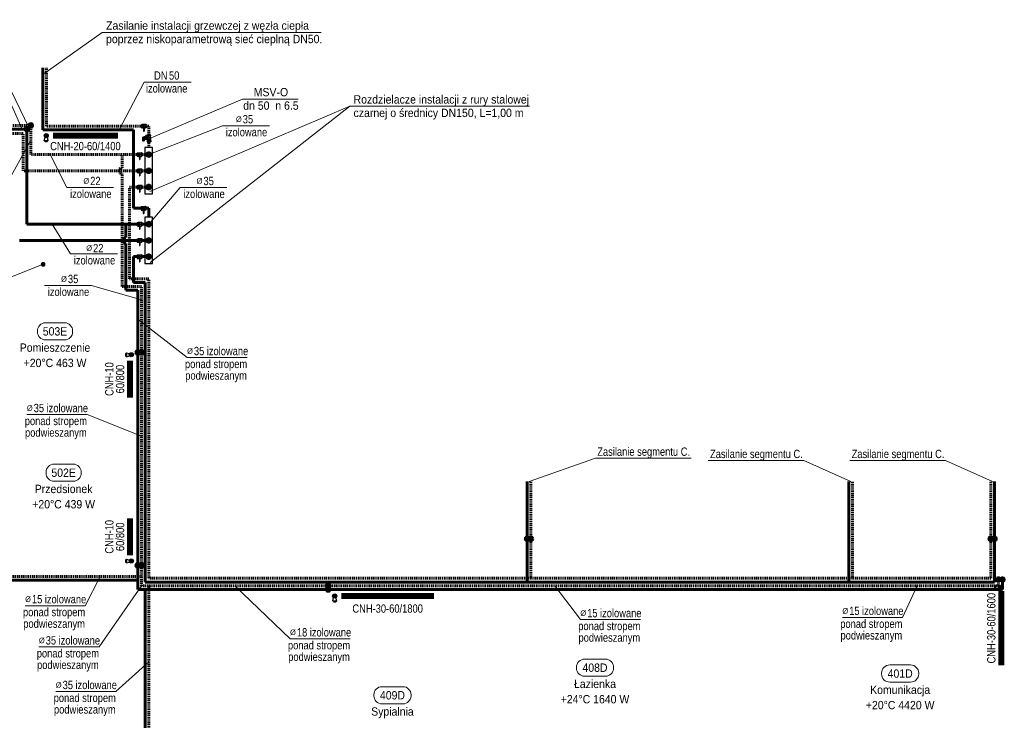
# Model space of a CAD drawing. Header units: millimetres. Extents: x -13172 to 86547, y 20 to 116183.
# Tile 51 of 52: x 50049 to 52173, y 58504 to 60014. Entities that reach past the tile are written whole.
import ezdxf
from ezdxf.enums import TextEntityAlignment as Align

# ---------------------------------------------------------------- set-up
doc = ezdxf.new("R2010")
doc.units = ezdxf.units.MM
doc.header["$LTSCALE"] = 0.7
doc.linetypes.add('CIEPLA', pattern=[5.7625, 3.175, -2.5875])
for name, color, linetype, lineweight in [('____________co_armatura', 7, 'Continuous', 30), ('____________co_grzejniki', 1, 'Continuous', 50), ('____________co_odnośniki', 7, 'Continuous', 15), ('____________co_rury_powrót', 5, 'CIEPLA', 60), ('____________co_rury_zasilanie', 1, 'Continuous', 60), ('ETYKIETY_ARMATURY', 7, 'Continuous', 18), ('ETYKIETY_GRZEJNIKOW', 7, 'Continuous', 18), ('ETYKIETY_POMIESZCZEN', 7, 'Continuous', 18), ('ETYKIETY_PRZEWODOW', 7, 'Continuous', 18)]:
    doc.layers.add(name, color=color, linetype=linetype, lineweight=lineweight)
doc.styles.add('arial', font='arial.ttf', dxfattribs={"width": 0.9})

# ---------------------------------------------------------------- blocks, each defined once
blk = doc.blocks.new('glowica')
at = {"layer": '____________co_armatura'}
for p, q in [((-3, 13.2), (-6, 10.2)), ((-6, 10.2), (-3.6, 0)), ((-6, 10.2), (6, 10.2)), ((-3, 13.2), (3, 13.2)), ((6, 10.2), (3, 13.2)), ((6, 10.2), (3.6, 0))]:
    blk.add_line(p, q, dxfattribs=at)

msp = doc.modelspace()

# ---------------------------------------------------------------- hatches: boundary and pattern name
at = {"layer": '____________co_armatura'}
h = msp.add_hatch(color=256, dxfattribs=at)
edge = h.paths.add_edge_path()
edge.add_arc((50105.803, 59764.17), 4.437, -180, 180, ccw=False)
h = msp.add_hatch(color=256, dxfattribs=at)
edge = h.paths.add_edge_path()
edge.add_arc((50289.266, 59291.855), 4.437, -270, 90, ccw=False)
h = msp.add_hatch(color=256, dxfattribs=at)
edge = h.paths.add_edge_path()
edge.add_arc((50289.266, 58847.116), 4.437, -270, 90, ccw=False)
h = msp.add_hatch(color=256, dxfattribs=at)
edge = h.paths.add_edge_path()
edge.add_arc((52164.085, 58790.566), 4.437, -270, 90, ccw=False)
h = msp.add_hatch(color=256, dxfattribs=at)
edge = h.paths.add_edge_path()
edge.add_arc((50728.102, 58771.821), 4.437, -180, 180, ccw=False)
at = {"layer": '____________co_rury_powrót', "linetype": 'Continuous'}
for points in [[(50072.266, 59782.17, 1), (50072.266, 59790.17, 1)], [(50326.766, 59719.423, 1), (50326.766, 59727.423, 1)], [(50326.766, 59684.423, 1), (50326.766, 59692.423, 1)], [(50326.766, 59649.423, 1), (50326.766, 59657.423, 1)], [(50307.266, 59296.791, 1), (50315.266, 59296.791, 1)], [(51151.266, 58891.055, 1), (51151.266, 58899.055, 1)], [(52143.266, 58891.055, 1), (52143.266, 58899.055, 1)], [(50307.266, 58837.754, 1), (50315.266, 58837.754, 1)], [(50714.139, 58797.821, 1), (50714.139, 58789.821, 1)], [(52156.266, 58807.055, 1), (52164.266, 58807.055, 1)]]:
    msp.add_hatch(color=256, dxfattribs=at).paths.add_polyline_path(points)
at = {"layer": '____________co_rury_zasilanie', "linetype": 'Continuous'}
for points in [[(50064.266, 59774.17, 1), (50064.266, 59782.17, 1)], [(50326.766, 59569.331, 1), (50326.766, 59577.331, 1)], [(50326.766, 59534.331, 1), (50326.766, 59542.331, 1)], [(50326.766, 59499.331, 1), (50326.766, 59507.331, 1)], [(50299.266, 59296.793, 1), (50307.266, 59296.793, 1)], [(51143.266, 58891.055, 1), (51143.266, 58899.055, 1)], [(52151.266, 58891.055, 1), (52151.266, 58899.055, 1)], [(50299.266, 58837.757, 1), (50307.266, 58837.757, 1)], [(52164.266, 58807.057, 1), (52172.266, 58807.057, 1)], [(50714.141, 58789.821, 1), (50714.141, 58781.821, 1)]]:
    msp.add_hatch(color=256, dxfattribs=at).paths.add_polyline_path(points)
at = {"layer": 'ETYKIETY_POMIESZCZEN'}
msp.add_hatch(color=256, dxfattribs=at).paths.add_polyline_path([(50099.034, 59482.781, 1), (50099.034, 59490.781, 1)])

# ---------------------------------------------------------------- linework, layer by layer
at = {"layer": '____________co_armatura'}
for p, q in [((50310.953, 59788.46), (50312.201, 59788.46)), ((50310.953, 59788.46), (50310.953, 59781.181)), ((50310.953, 59786.587), (50312.201, 59786.587)), ((50310.953, 59783.054), (50312.201, 59783.054)), ((50310.953, 59781.181), (50312.201, 59781.181)), ((50312.201, 59788.148), (50313.726, 59788.878)), ((50312.201, 59788.46), (50312.201, 59781.181)), ((50312.201, 59781.494), (50313.726, 59780.763)), ((50313.726, 59788.878), (50319.968, 59788.878)), ((50313.726, 59788.878), (50313.726, 59780.763)), ((50313.726, 59780.763), (50315.724, 59780.763)), ((50315.724, 59783.956), (50316.722, 59783.956)), ((50315.724, 59783.956), (50315.724, 59773.968)), ((50315.724, 59773.968), (50316.722, 59773.968)), ((50316.722, 59783.956), (50316.722, 59773.968)), ((50316.722, 59780.763), (50319.968, 59780.763)), ((50319.968, 59788.878), (50319.968, 59780.763)), ((50321.217, 59788.46), (50319.968, 59788.46)), ((50321.217, 59786.587), (50319.968, 59786.587)), ((50321.217, 59783.054), (50319.968, 59783.054)), ((50321.217, 59781.181), (50319.968, 59781.181)), ((50321.217, 59788.46), (50321.217, 59781.181)), ((50321.841, 59787.836), (50321.217, 59787.836)), ((50321.841, 59781.806), (50321.217, 59781.806)), ((50321.841, 59781.806), (50321.841, 59787.836)), ((50316.983, 59761.104), (50314.287, 59761.104)), ((50315.459, 59752.113), (50314.287, 59752.113)), ((50314.366, 59752.113), (50314.366, 59761.104)), ((50316.983, 59754.709), (50315.459, 59752.113)), ((50316.983, 59754.709), (50316.983, 59761.104)), ((50318.083, 59761.404), (50317.283, 59761.404)), ((50318.083, 59754.409), (50317.283, 59754.409)), ((50318.383, 59754.709), (50318.383, 59761.104)), ((50318.656, 59760.057), (50318.383, 59760.057)), ((50318.656, 59755.755), (50318.383, 59755.755)), ((50318.656, 59755.755), (50318.656, 59760.057)), ((50319.093, 59759.584), (50318.656, 59759.584)), ((50319.093, 59756.228), (50318.656, 59756.228)), ((50319.693, 59759.584), (50319.093, 59759.584)), ((50319.693, 59756.228), (50319.093, 59756.228)), ((50319.693, 59756.228), (50319.693, 59759.584)), ((50320.966, 59759.329), (50319.693, 59759.329)), ((50320.966, 59756.483), (50319.693, 59756.483)), ((50320.561, 59763.201), (50320.279, 59763.401)), ((50320.332, 59763.564), (50320.899, 59764.366)), ((50320.75, 59763.469), (50320.468, 59763.668)), ((50320.839, 59763.066), (50320.613, 59763.226)), ((50320.697, 59763.305), (50321.265, 59764.108)), ((50320.839, 59763.066), (50321.537, 59764.054)), ((50321.128, 59764.003), (50320.846, 59764.203)), ((50321.317, 59762.787), (50320.867, 59763.105)), ((50321.675, 59759.639), (50320.966, 59759.639)), ((50320.966, 59759.639), (50320.966, 59756.174)), ((50321.675, 59756.174), (50320.966, 59756.174)), ((50321.318, 59764.271), (50321.036, 59764.47)), ((50321.15, 59762.55), (50322.373, 59764.28)), ((50323.868, 59759.729), (50321.194, 59762.155)), ((50321.537, 59764.054), (50321.311, 59764.214)), ((50321.327, 59762.8), (50323.33, 59760.816)), ((50321.96, 59763.696), (50321.51, 59764.015)), ((50321.671, 59763.287), (50324.877, 59761.155)), ((50322.639, 59759.948), (50321.675, 59759.948)), ((50321.675, 59759.948), (50321.675, 59755.864)), ((50322.639, 59755.864), (50321.675, 59755.864)), ((50322.021, 59763.781), (50324.549, 59762.623)), ((50323.225, 59760.312), (50322.639, 59760.312)), ((50322.639, 59760.312), (50322.639, 59755.5)), ((50323.867, 59755.5), (50322.639, 59755.5)), ((50322.767, 59764.367), (50325.885, 59762.581)), ((50325.56, 59758.309), (50323.225, 59760.312)), ((50323.253, 59755.5), (50323.682, 59753.247)), ((50323.384, 59764.014), (50323.384, 59765.529)), ((50323.384, 59753.082), (50323.384, 59751.035)), ((50323.867, 59755.5), (50325.56, 59756.746)), ((50325.885, 59762.581), (50323.868, 59759.729)), ((50330.178, 59765.832), (50324.354, 59765.832)), ((50330.178, 59753.386), (50324.354, 59753.386)), ((50330.178, 59750.732), (50324.354, 59750.732)), ((50330.424, 59759.618), (50324.625, 59759.618)), ((50330.424, 59754.888), (50324.639, 59754.888)), ((50330.178, 59763.179), (50324.842, 59763.179)), ((50325.325, 59763.482), (50325.325, 59765.529)), ((50325.325, 59753.082), (50325.325, 59751.035)), ((50325.56, 59756.746), (50325.56, 59758.309)), ((50329.208, 59763.482), (50329.208, 59765.529)), ((50329.208, 59753.082), (50329.208, 59751.035)), ((50330.424, 59759.618), (50330.424, 59754.888)), ((50330.85, 59760.045), (50330.85, 59763.317)), ((50330.85, 59754.462), (50330.85, 59753.247)), ((50331.149, 59763.482), (50331.149, 59765.529)), ((50331.149, 59753.082), (50331.149, 59751.035)), ((50302.103, 59727.062), (50303.351, 59727.062)), ((50302.103, 59727.062), (50302.103, 59719.784)), ((50303.351, 59726.75), (50304.876, 59727.481)), ((50303.351, 59727.062), (50303.351, 59719.784)), ((50304.876, 59727.481), (50311.118, 59727.481)), ((50304.876, 59727.481), (50304.876, 59719.366)), ((50311.118, 59727.481), (50311.118, 59719.366)), ((50312.367, 59727.062), (50311.118, 59727.062)), ((50312.367, 59727.062), (50312.367, 59719.784)), ((50302.103, 59725.19), (50303.351, 59725.19)), ((50302.103, 59721.657), (50303.351, 59721.657)), ((50302.103, 59719.784), (50303.351, 59719.784)), ((50303.351, 59720.096), (50304.876, 59719.366)), ((50304.876, 59719.366), (50306.874, 59719.366)), ((50306.874, 59722.558), (50307.873, 59722.558)), ((50306.874, 59722.558), (50306.874, 59712.571)), ((50306.874, 59712.571), (50307.873, 59712.571)), ((50307.873, 59722.558), (50307.873, 59712.571)), ((50307.873, 59719.366), (50311.118, 59719.366)), ((50312.367, 59725.19), (50311.118, 59725.19)), ((50312.367, 59721.657), (50311.118, 59721.657)), ((50312.367, 59719.784), (50311.118, 59719.784)), ((50312.991, 59726.438), (50312.367, 59726.438)), ((50312.991, 59720.408), (50312.367, 59720.408)), ((50312.991, 59720.408), (50312.991, 59726.438)), ((50302.103, 59692.062), (50303.351, 59692.062)), ((50302.103, 59692.062), (50302.103, 59684.784)), ((50302.103, 59690.19), (50303.351, 59690.19)), ((50302.103, 59686.657), (50303.351, 59686.657)), ((50302.103, 59684.784), (50303.351, 59684.784)), ((50303.351, 59691.75), (50304.876, 59692.481)), ((50303.351, 59692.062), (50303.351, 59684.784)), ((50303.351, 59685.096), (50304.876, 59684.366)), ((50304.876, 59692.481), (50311.118, 59692.481)), ((50304.876, 59692.481), (50304.876, 59684.366)), ((50304.876, 59684.366), (50306.874, 59684.366)), ((50306.874, 59687.558), (50307.873, 59687.558)), ((50306.874, 59687.558), (50306.874, 59677.571)), ((50307.873, 59687.558), (50307.873, 59677.571)), ((50307.873, 59684.366), (50311.118, 59684.366)), ((50311.118, 59692.481), (50311.118, 59684.366)), ((50312.367, 59692.062), (50311.118, 59692.062)), ((50312.367, 59690.19), (50311.118, 59690.19)), ((50312.367, 59686.657), (50311.118, 59686.657)), ((50312.367, 59684.784), (50311.118, 59684.784)), ((50312.367, 59692.062), (50312.367, 59684.784)), ((50312.991, 59691.438), (50312.367, 59691.438)), ((50312.991, 59685.408), (50312.367, 59685.408)), ((50312.991, 59685.408), (50312.991, 59691.438)), ((50306.874, 59677.571), (50307.873, 59677.571)), ((50302.103, 59657.062), (50303.351, 59657.062)), ((50302.103, 59657.062), (50302.103, 59649.784)), ((50302.103, 59655.19), (50303.351, 59655.19)), ((50302.103, 59651.657), (50303.351, 59651.657)), ((50302.103, 59649.784), (50303.351, 59649.784)), ((50303.351, 59656.75), (50304.876, 59657.481)), ((50303.351, 59657.062), (50303.351, 59649.784)), ((50303.351, 59650.096), (50304.876, 59649.366)), ((50304.876, 59657.481), (50311.118, 59657.481)), ((50304.876, 59657.481), (50304.876, 59649.366)), ((50304.876, 59649.366), (50306.874, 59649.366)), ((50306.874, 59652.558), (50307.873, 59652.558)), ((50306.874, 59652.558), (50306.874, 59642.571)), ((50306.874, 59642.571), (50307.873, 59642.571)), ((50307.873, 59652.558), (50307.873, 59642.571)), ((50307.873, 59649.366), (50311.118, 59649.366)), ((50311.118, 59657.481), (50311.118, 59649.366)), ((50312.367, 59657.062), (50311.118, 59657.062)), ((50312.367, 59655.19), (50311.118, 59655.19)), ((50312.367, 59651.657), (50311.118, 59651.657)), ((50312.367, 59649.784), (50311.118, 59649.784)), ((50312.367, 59657.062), (50312.367, 59649.784)), ((50312.991, 59656.438), (50312.367, 59656.438)), ((50312.991, 59650.408), (50312.367, 59650.408)), ((50312.991, 59650.408), (50312.991, 59656.438)), ((50310.453, 59611.169), (50311.701, 59611.169)), ((50310.453, 59611.169), (50310.453, 59603.89)), ((50310.453, 59609.296), (50311.701, 59609.296)), ((50310.453, 59605.763), (50311.701, 59605.763)), ((50310.453, 59603.89), (50311.701, 59603.89)), ((50311.701, 59610.857), (50313.226, 59611.587)), ((50311.701, 59611.169), (50311.701, 59603.89)), ((50311.701, 59604.203), (50313.226, 59603.472)), ((50313.226, 59611.587), (50319.468, 59611.587)), ((50313.226, 59611.587), (50313.226, 59603.472)), ((50313.226, 59603.472), (50315.224, 59603.472)), ((50315.224, 59606.665), (50316.222, 59606.665)), ((50315.224, 59606.665), (50315.224, 59596.677)), ((50316.222, 59606.665), (50316.222, 59596.677)), ((50316.222, 59603.472), (50319.468, 59603.472)), ((50319.468, 59611.587), (50319.468, 59603.472)), ((50320.717, 59611.169), (50319.468, 59611.169)), ((50320.717, 59609.296), (50319.468, 59609.296)), ((50320.717, 59605.763), (50319.468, 59605.763)), ((50320.717, 59603.89), (50319.468, 59603.89)), ((50320.717, 59611.169), (50320.717, 59603.89)), ((50321.341, 59610.545), (50320.717, 59610.545)), ((50321.341, 59604.515), (50320.717, 59604.515)), ((50321.341, 59604.515), (50321.341, 59610.545)), ((50315.224, 59596.677), (50316.222, 59596.677)), ((50302.103, 59576.97), (50303.351, 59576.97)), ((50302.103, 59576.97), (50302.103, 59569.692)), ((50302.103, 59575.097), (50303.351, 59575.097)), ((50302.103, 59571.564), (50303.351, 59571.564)), ((50302.103, 59569.692), (50303.351, 59569.692)), ((50303.351, 59576.658), (50304.876, 59577.388)), ((50303.351, 59576.97), (50303.351, 59569.692)), ((50303.351, 59570.004), (50304.876, 59569.273)), ((50304.876, 59577.388), (50311.118, 59577.388)), ((50304.876, 59577.388), (50304.876, 59569.273)), ((50304.876, 59569.273), (50306.874, 59569.273)), ((50306.874, 59572.466), (50307.873, 59572.466)), ((50306.874, 59572.466), (50306.874, 59562.478)), ((50306.874, 59562.478), (50307.873, 59562.478)), ((50307.873, 59572.466), (50307.873, 59562.478)), ((50307.873, 59569.273), (50311.118, 59569.273)), ((50311.118, 59577.388), (50311.118, 59569.273)), ((50312.367, 59576.97), (50311.118, 59576.97)), ((50312.367, 59575.097), (50311.118, 59575.097)), ((50312.367, 59571.564), (50311.118, 59571.564)), ((50312.367, 59569.692), (50311.118, 59569.692)), ((50312.367, 59576.97), (50312.367, 59569.692)), ((50312.991, 59576.346), (50312.367, 59576.346)), ((50312.991, 59570.316), (50312.367, 59570.316)), ((50312.991, 59570.316), (50312.991, 59576.346)), ((50302.103, 59541.97), (50303.351, 59541.97)), ((50302.103, 59541.97), (50302.103, 59534.692)), ((50302.103, 59540.097), (50303.351, 59540.097)), ((50302.103, 59536.564), (50303.351, 59536.564)), ((50303.351, 59541.658), (50304.876, 59542.388)), ((50303.351, 59541.97), (50303.351, 59534.692)), ((50304.876, 59542.388), (50311.118, 59542.388)), ((50304.876, 59542.388), (50304.876, 59534.273)), ((50306.874, 59537.466), (50307.873, 59537.466)), ((50306.874, 59537.466), (50306.874, 59527.478)), ((50307.873, 59537.466), (50307.873, 59527.478)), ((50311.118, 59542.388), (50311.118, 59534.273)), ((50312.367, 59541.97), (50311.118, 59541.97)), ((50312.367, 59540.097), (50311.118, 59540.097)), ((50312.367, 59536.564), (50311.118, 59536.564)), ((50312.367, 59541.97), (50312.367, 59534.692)), ((50312.991, 59541.346), (50312.367, 59541.346)), ((50312.991, 59535.316), (50312.991, 59541.346)), ((50302.103, 59534.692), (50303.351, 59534.692)), ((50303.351, 59535.004), (50304.876, 59534.273)), ((50304.876, 59534.273), (50306.874, 59534.273)), ((50306.874, 59527.478), (50307.873, 59527.478)), ((50307.873, 59534.273), (50311.118, 59534.273)), ((50312.367, 59534.692), (50311.118, 59534.692)), ((50312.991, 59535.316), (50312.367, 59535.316)), ((50302.103, 59506.97), (50303.351, 59506.97)), ((50302.103, 59506.97), (50302.103, 59499.692)), ((50302.103, 59505.097), (50303.351, 59505.097)), ((50302.103, 59501.564), (50303.351, 59501.564)), ((50302.103, 59499.692), (50303.351, 59499.692)), ((50303.351, 59506.658), (50304.876, 59507.388)), ((50303.351, 59506.97), (50303.351, 59499.692)), ((50303.351, 59500.004), (50304.876, 59499.273)), ((50304.876, 59507.388), (50311.118, 59507.388)), ((50304.876, 59507.388), (50304.876, 59499.273)), ((50304.876, 59499.273), (50306.874, 59499.273)), ((50306.874, 59502.466), (50307.873, 59502.466)), ((50306.874, 59502.466), (50306.874, 59492.478)), ((50307.873, 59502.466), (50307.873, 59492.478)), ((50307.873, 59499.273), (50311.118, 59499.273)), ((50311.118, 59507.388), (50311.118, 59499.273)), ((50312.367, 59506.97), (50311.118, 59506.97)), ((50312.367, 59505.097), (50311.118, 59505.097)), ((50312.367, 59501.564), (50311.118, 59501.564)), ((50312.367, 59499.692), (50311.118, 59499.692)), ((50312.367, 59506.97), (50312.367, 59499.692)), ((50312.991, 59506.346), (50312.367, 59506.346)), ((50312.991, 59500.316), (50312.367, 59500.316)), ((50312.991, 59500.316), (50312.991, 59506.346)), ((50306.874, 59492.478), (50307.873, 59492.478))]:
    msp.add_line(p, q, dxfattribs=at)
for points in [[(50318.266, 59638.423), (50335.266, 59638.423), (50335.266, 59738.423), (50318.266, 59738.423)], [(50318.266, 59488.331), (50335.266, 59488.331), (50335.266, 59588.331), (50318.266, 59588.331)]]:
    msp.add_lwpolyline(points, close=True, dxfattribs=at)
for centre in [(50105.803, 59764.17), (50289.266, 59291.855), (50289.266, 58847.116), (52164.085, 58790.566), (50728.102, 58771.821)]:
    msp.add_circle(centre, 4.437, dxfattribs=at)
for centre, radius, start, end in [((50316.223, 59784.821), 1.873, 285.46601, 254.53399), ((50316.223, 59784.821), 0.999, 300, 240), ((50317.283, 59761.104), 0.3, 90, 180), ((50317.283, 59754.709), 0.3, 180, 270), ((50318.083, 59761.104), 0.3, 0, 90), ((50318.083, 59754.709), 0.3, 270, 0), ((50320.567, 59763.398), 0.288, 110.02051, 179.436608), ((50321.492, 59763.345), 1.074, 126.967241, 162.489877), ((50320.462, 59763.471), 0.288, 290.02051, 359.436608), ((50320.104, 59764.327), 1.074, 306.967241, 342.489877), ((50321.134, 59764.2), 0.288, 110.02051, 179.436608), ((50321.395, 59762.377), 0.3, 144.728559, 227.788446), ((50321.03, 59764.274), 0.288, 290.02051, 359.436608), ((50322.618, 59764.107), 0.3, 60.199202, 144.728559), ((50324.354, 59764.127), 1.705, 55.291951, 124.708049), ((50324.354, 59751.681), 1.705, 55.291951, 124.708049), ((50324.354, 59752.437), 1.705, 235.291951, 304.708049), ((50324.354, 59764.883), 1.705, 283.678856, 304.708049), ((50327.266, 59759.468), 6.364, 72.238682, 107.761318), ((50327.266, 59769.542), 6.364, 252.238682, 287.761318), ((50327.266, 59747.022), 6.364, 72.238682, 107.761318), ((50327.266, 59757.096), 6.364, 252.238682, 287.761318), ((50330.178, 59764.127), 1.705, 55.291951, 124.708049), ((50330.178, 59764.883), 1.705, 235.291951, 304.708049), ((50330.178, 59751.681), 1.705, 55.291951, 124.708049), ((50330.178, 59752.437), 1.705, 235.291951, 304.708049), ((50330.424, 59760.045), 0.427, 270, 0), ((50330.424, 59754.462), 0.427, 0, 90), ((50307.373, 59723.423), 1.873, 285.46601, 254.53399), ((50307.373, 59723.423), 0.999, 300, 240), ((50307.373, 59688.423), 1.873, 285.46601, 254.53399), ((50307.373, 59688.423), 0.999, 300, 240), ((50307.373, 59653.423), 1.873, 285.46601, 254.53399), ((50307.373, 59653.423), 0.999, 300, 240), ((50315.723, 59607.53), 1.873, 285.46601, 254.53399), ((50315.723, 59607.53), 0.999, 300, 240), ((50307.373, 59573.331), 1.873, 285.46601, 254.53399), ((50307.373, 59573.331), 0.999, 300, 240), ((50307.373, 59538.331), 1.873, 285.46601, 254.53399), ((50307.373, 59538.331), 0.999, 300, 240), ((50307.373, 59503.331), 1.873, 285.46601, 254.53399), ((50307.373, 59503.331), 0.999, 300, 240)]:
    msp.add_arc(centre, radius, start, end, dxfattribs=at)
at = {"layer": '____________co_grzejniki', "const_width": 13}
for points in [[(50120.266, 59764.17), (50260.266, 59764.17)], [(50286.715, 59199.321), (50286.715, 59279.321)], [(50286.715, 58859.329), (50286.715, 58939.329)], [(50742.266, 58771.821), (50942.266, 58771.821)], [(52166.018, 58622.321), (52166.018, 58782.321)]]:
    msp.add_lwpolyline(points, dxfattribs=at)
at = {"layer": '____________co_odnośniki'}
for p, q in [((49994.289, 59933.991), (50068.577, 59781.764)), ((50317.32, 59879.854), (50263.41, 59776.821)), ((50418.227, 59879.854), (50317.32, 59879.854)), ((50053.666, 59778.17), (50017.695, 59859.499)), ((50486.183, 59785.57), (50326.766, 59723.423)), ((50587.089, 59785.57), (50486.183, 59785.57)), ((49987.831, 59601.615), (50072.266, 59754.797)), ((50150.304, 59652.541), (50114, 59723.423)), ((50251.21, 59652.541), (50150.304, 59652.541)), ((50394.567, 59652.396), (50326.766, 59573.331)), ((50495.473, 59652.396), (50394.567, 59652.396)), ((50158.311, 59509.239), (50118.848, 59573.331)), ((50259.217, 59509.239), (50158.311, 59509.239)), ((50203.127, 59441.22), (50102.221, 59441.22)), ((50203.127, 59441.22), (50311.266, 59410.205)), ((50409.681, 59285.771), (50303.266, 59368.443)), ((50539.472, 59285.771), (50409.681, 59285.771)), ((50193.851, 59162.885), (50064.06, 59162.885)), ((50193.851, 59162.885), (50311.266, 59116.555)), ((51290.572, 59068.908), (51147.266, 59018.906)), ((51496.904, 59068.908), (51290.572, 59068.908)), ((51740.145, 59063.975), (51533.813, 59063.975)), ((51740.145, 59063.975), (51841.712, 59018.906)), ((52045.699, 59063.975), (51839.368, 59063.975)), ((52045.699, 59063.975), (52147.266, 59018.906)), ((50190.036, 58750.858), (50221.899, 58813.821)), ((50219.777, 58661.965), (50311.266, 58793.821)), ((50631.799, 58679.387), (50512.677, 58793.821)), ((51258.009, 58720.858), (51202.651, 58793.821)), ((51953.002, 58725.604), (51984.864, 58793.821)), ((50190.036, 58750.858), (50060.245, 58750.858)), ((51387.8, 58720.858), (51258.009, 58720.858)), ((51953.002, 58725.604), (51823.211, 58725.604)), ((50761.59, 58679.387), (50631.799, 58679.387)), ((50219.777, 58661.965), (50089.986, 58661.965)), ((50256.234, 58565.901), (50327.266, 58629.492)), ((50256.234, 58565.901), (50126.444, 58565.901))]:
    msp.add_line(p, q, dxfattribs=at)
at = {"layer": '____________co_rury_powrót'}
for p, q in [((50106.266, 59784.821), (50106.266, 59910.58)), ((50072.266, 59786.17), (48925.788, 59786.17)), ((50072.266, 59723.423), (50072.266, 59786.17)), ((50310.953, 59784.821), (50106.266, 59784.821)), ((50327.266, 59784.821), (50321.841, 59784.821)), ((50327.266, 59765.832), (50327.266, 59784.821)), ((50056.266, 59768.821), (49984.294, 59768.821)), ((50056.266, 59688.423), (50056.266, 59768.821)), ((50327.266, 59738.423), (50327.266, 59750.732)), ((50302.103, 59723.423), (50072.266, 59723.423)), ((50269.687, 59695.026), (50269.687, 59723.423)), ((50326.766, 59723.423), (50312.991, 59723.423)), ((50302.103, 59688.423), (50056.266, 59688.423)), ((50326.766, 59688.423), (50312.991, 59688.423)), ((50269.687, 59439.289), (50269.687, 59681.82)), ((50285.687, 59455.289), (50285.687, 59653.423)), ((50302.103, 59653.423), (50285.687, 59653.423)), ((50326.766, 59653.423), (50312.991, 59653.423)), ((50327.266, 59455.289), (50285.687, 59455.289)), ((50327.266, 58809.821), (50327.266, 59455.289)), ((50311.266, 59439.289), (50269.687, 59439.289)), ((50311.266, 58793.821), (50311.266, 59439.289)), ((51151.266, 58809.821), (51151.266, 59018.906)), ((51845.266, 58809.821), (51845.266, 59018.906)), ((52143.266, 58809.821), (52143.266, 59018.906)), ((50311.266, 58813.821), (48983.311, 58813.821)), ((52160.266, 58793.821), (50311.266, 58793.821)), ((52143.266, 58809.821), (50327.266, 58809.821)), ((50327.266, 58793.821), (50327.266, 58040.821)), ((52160.266, 58807.055), (52160.266, 58793.821))]:
    msp.add_line(p, q, dxfattribs=at)
at = {"layer": '____________co_rury_powrót', "linetype": 'Continuous'}
for centre in [(50072.266, 59786.17), (50326.766, 59723.423), (50326.766, 59688.423), (50326.766, 59653.423), (50311.266, 59296.791), (51151.266, 58895.055), (52143.266, 58895.055), (50311.266, 58837.754), (50714.139, 58793.821), (52160.266, 58807.055)]:
    msp.add_circle(centre, 4, dxfattribs=at)
at = {"layer": '____________co_rury_powrót'}
msp.add_arc((50269.687, 59688.423), 6.603, 90, 270, dxfattribs=at)
at = {"layer": '____________co_rury_zasilanie'}
for p, q in [((50098.266, 59776.821), (50098.266, 59910.58)), ((50064.266, 59778.17), (48924.088, 59778.17)), ((50064.266, 59573.331), (50064.266, 59778.17)), ((50293.964, 59776.821), (50098.266, 59776.821)), ((50293.964, 59607.53), (50293.964, 59776.821)), ((50310.453, 59607.53), (50293.964, 59607.53)), ((50326.766, 59607.53), (50321.341, 59607.53)), ((50326.766, 59588.331), (50326.766, 59607.53)), ((50302.103, 59573.331), (50064.266, 59573.331)), ((50277.687, 59544.934), (50277.687, 59573.331)), ((50326.766, 59573.331), (50312.991, 59573.331)), ((50302.103, 59538.331), (50048.266, 59538.331)), ((50326.766, 59538.331), (50312.991, 59538.331)), ((50277.687, 59431.289), (50277.687, 59531.728)), ((50293.687, 59447.289), (50293.687, 59503.331)), ((50302.103, 59503.331), (50293.687, 59503.331)), ((50326.766, 59503.331), (50312.991, 59503.331)), ((50303.266, 59431.289), (50277.687, 59431.289)), ((50319.266, 59447.289), (50293.687, 59447.289)), ((50303.266, 58785.821), (50303.266, 59431.289)), ((50319.266, 58801.821), (50319.266, 59447.289)), ((51143.266, 58801.821), (51143.266, 59018.906)), ((51837.266, 58801.821), (51837.266, 59018.906)), ((52151.266, 58801.821), (52151.266, 59018.906)), ((50303.266, 58805.821), (48975.311, 58805.821)), ((52151.266, 58801.821), (50319.266, 58801.821)), ((52168.266, 58807.057), (52168.266, 58785.821)), ((52168.266, 58785.821), (50303.266, 58785.821)), ((50319.266, 58785.821), (50319.266, 58048.821))]:
    msp.add_line(p, q, dxfattribs=at)
at = {"layer": '____________co_rury_zasilanie', "linetype": 'Continuous'}
for centre in [(50064.266, 59778.17), (50326.766, 59573.331), (50326.766, 59538.331), (50326.766, 59503.331), (50303.266, 59296.793), (51143.266, 58895.055), (52151.266, 58895.055), (50303.266, 58837.757), (52168.266, 58807.057), (50714.141, 58785.821)]:
    msp.add_circle(centre, 4, dxfattribs=at)
at = {"layer": '____________co_rury_zasilanie'}
msp.add_arc((50277.687, 59538.331), 6.603, 90, 270, dxfattribs=at)
at = {"layer": 'ETYKIETY_ARMATURY'}
for p, q in [((50327.266, 59757.096), (50529.483, 59843.036)), ((50529.483, 59843.036), (50649.445, 59843.036))]:
    msp.add_line(p, q, dxfattribs=at)
at = {"layer": 'ETYKIETY_POMIESZCZEN'}
for p, q in [((50018.63, 59454.973), (50099.034, 59486.781)), ((50104.266, 59360.76), (50145.266, 59360.76)), ((50086.766, 59343.26), (50086.766, 59341.26)), ((50104.266, 59323.76), (50145.266, 59323.76)), ((50162.766, 59343.26), (50162.766, 59341.26)), ((50122.806, 59056.037), (50163.806, 59056.037)), ((50105.306, 59038.537), (50105.306, 59036.537)), ((50181.306, 59038.537), (50181.306, 59036.537)), ((50122.806, 59019.037), (50163.806, 59019.037)), ((51267.057, 58635.717), (51312.057, 58635.717)), ((51925.344, 58623.004), (51970.344, 58623.004)), ((51249.557, 58618.217), (51249.557, 58616.217)), ((51329.557, 58618.217), (51329.557, 58616.217)), ((51907.844, 58605.504), (51907.844, 58603.504)), ((51987.844, 58605.504), (51987.844, 58603.504)), ((51267.057, 58598.717), (51312.057, 58598.717)), ((51925.344, 58586.004), (51970.344, 58586.004)), ((50812.666, 58558.728), (50812.666, 58556.728)), ((50830.166, 58576.228), (50875.166, 58576.228)), ((50892.666, 58558.728), (50892.666, 58556.728)), ((50830.166, 58539.228), (50875.166, 58539.228))]:
    msp.add_line(p, q, dxfattribs=at)
msp.add_circle((50099.034, 59486.781), 4, dxfattribs=at)
for centre, start, end in [((50104.266, 59343.26), 90, 180), ((50145.266, 59343.26), 0, 90), ((50104.266, 59341.26), 180, 270), ((50145.266, 59341.26), 270, 0), ((50122.806, 59038.537), 90, 180), ((50163.806, 59038.537), 0, 90), ((50122.806, 59036.537), 180, 270), ((50163.806, 59036.537), 270, 0), ((51267.057, 58618.217), 90, 180), ((51312.057, 58618.217), 0, 90), ((51925.344, 58605.504), 90, 180), ((51970.344, 58605.504), 0, 90), ((51267.057, 58616.217), 180, 270), ((51312.057, 58616.217), 270, 0), ((51925.344, 58603.504), 180, 270), ((51970.344, 58603.504), 270, 0), ((50830.166, 58558.728), 90, 180), ((50875.166, 58558.728), 0, 90), ((50830.166, 58556.728), 180, 270), ((50875.166, 58556.728), 270, 0)]:
    msp.add_arc(centre, 17.5, start, end, dxfattribs=at)
at = {"layer": 'ETYKIETY_PRZEWODOW'}
for p, q in [((50098.266, 59895.832), (50226.798, 59986.717)), ((50226.798, 59986.717), (50698.869, 59986.717)), ((50329.376, 59643.73), (50760.649, 59827.449)), ((50329.737, 59490.936), (50760.649, 59827.449)), ((50760.649, 59827.449), (51148.175, 59827.449))]:
    msp.add_line(p, q, dxfattribs=at)

# ---------------------------------------------------------------- block references
at = {"layer": '____________co_armatura', "xscale": -0.6999999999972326, "yscale": 0.7000000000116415, "zscale": 0.7000000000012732}
for p, rotation in [((50105.804, 59760.638), 180.0138578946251), ((50285.734, 59291.854), 90.01385789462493), ((50285.734, 58847.116), 90.01385789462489), ((52160.553, 58790.565), 90.01385789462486), ((50728.103, 58768.289), 180.0138578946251)]:
    msp.add_blockref('glowica', p, dxfattribs=dict(at, rotation=rotation))

# ---------------------------------------------------------------- texts
at = {"layer": 'ETYKIETY_ARMATURY', "style": 'arial', "width": 0.9}
for s, p in [('MSV-O', (50590.51, 59858.036)), ('dn 50  n 6.5', (50590.51, 59829.036))]:
    msp.add_text(s, height=18, dxfattribs=at).set_placement(p, align=Align.MIDDLE_CENTER)
at = {"layer": 'ETYKIETY_GRZEJNIKOW', "style": 'arial', "width": 0.8}
for s, p in [('CNH-20-60/1400', (50190.266, 59741.68)), ('CNH-30-60/1800', (50842.266, 58744.668))]:
    msp.add_text(s, height=18, dxfattribs=at).set_placement(p, align=Align.MIDDLE_CENTER)
for s, p in [('CNH-10', (50241.821, 59239.321)), ('60/800', (50265.117, 59239.321)), ('CNH-10', (50241.821, 58899.329)), ('60/800', (50265.117, 58899.329)), ('CNH-30-60/1600', (52144.419, 58702.321))]:
    msp.add_text(s, height=18, rotation=90, dxfattribs=at).set_placement(p, align=Align.MIDDLE_CENTER)
at = {"layer": 'ETYKIETY_POMIESZCZEN', "style": 'arial', "width": 0.9}
for s, p in [('503E', (50124.766, 59342.26)), ('Pomieszczenie', (50124.766, 59307.26)), ('+20°C 463 W', (50124.766, 59274.26)), ('502E', (50143.306, 59037.537)), ('Przedsionek', (50143.306, 59002.537)), ('+20°C 439 W', (50143.306, 58969.537)), ('408D', (51289.557, 58617.217)), ('401D', (51947.844, 58604.504)), ('Łazienka', (51289.557, 58582.217)), ('Komunikacja', (51947.844, 58569.504)), ('409D', (50852.666, 58557.728)), ('+24°C 1640 W', (51289.557, 58549.217)), ('+20°C 4420 W', (51947.844, 58536.504)), ('Sypialnia', (50852.666, 58522.728))]:
    msp.add_text(s, height=18, dxfattribs=at).set_placement(p, align=Align.MIDDLE_CENTER)
at = {"layer": 'ETYKIETY_PRZEWODOW', "style": 'arial', "width": 0.9}
for s, p in [('Zasilanie instalacji grzewczej z węzła ciepła', (50234.887, 59992.568)), ('poprzez niskoparametrową sieć cieplną DN50.', (50234.887, 59963.568)), ('Rozdzielacze instalacji z rury stalowej', (50768.738, 59833.301)), ('czarnej o średnicy DN150, L=1,00 m ', (50768.738, 59804.301))]:
    msp.add_text(s, height=18, dxfattribs=at).set_placement(p)
at = {"layer": 'ETYKIETY_PRZEWODOW', "style": 'arial', "width": 0.8}
for s, height, p in [('DN', 18, (50352.881, 59893.894)), ('50', 18, (50381.815, 59893.894)), ('izolowane', 18, (50365.54, 59866.09)), ('%%C', 12, (50521.225, 59799.609)), ('35', 18, (50540.901, 59799.609)), ('izolowane', 18, (50537.793, 59771.805)), ('%%C', 12, (50192.184, 59666.581)), ('22', 18, (50211.86, 59666.581)), ('%%C', 12, (50436.447, 59666.436)), ('35', 18, (50456.123, 59666.436)), ('izolowane', 18, (50201.914, 59638.776)), ('izolowane', 18, (50446.177, 59638.631)), ('%%C', 12, (50198.326, 59521.724)), ('22', 18, (50218.002, 59521.724)), ('izolowane', 18, (50209.921, 59495.474)), ('%%C', 12, (50144.101, 59455.26)), ('35', 18, (50163.777, 59455.26)), ('izolowane', 18, (50153.831, 59427.455)), ('%%C', 12, (50415.892, 59299.811)), ('35', 18, (50435.568, 59299.811)), ('izolowane', 18, (50496.829, 59299.811)), ('ponad stropem', 18, (50472.189, 59272.007)), ('podwieszanym', 18, (50472.189, 59247.05)), ('%%C', 12, (50070.271, 59176.925)), ('35', 18, (50089.947, 59176.925)), ('izolowane', 18, (50151.208, 59176.925)), ('ponad stropem', 18, (50126.568, 59149.12)), ('podwieszanym', 18, (50126.568, 59124.164)), ('Zasilanie segmentu C.', 18, (51394.504, 59082.948)), ('Zasilanie segmentu C.', 18, (51637.745, 59078.015)), ('Zasilanie segmentu C.', 18, (51943.3, 59078.015)), ('%%C', 12, (50066.457, 58764.898)), ('15', 18, (50086.132, 58764.898)), ('izolowane', 18, (50147.393, 58764.898)), ('izolowane', 18, (51910.358, 58739.643)), ('ponad stropem', 18, (50122.753, 58737.093)), ('%%C', 12, (51264.22, 58734.898)), ('15', 18, (51283.896, 58734.898)), ('izolowane', 18, (51345.157, 58734.898)), ('%%C', 12, (51829.422, 58739.643)), ('15', 18, (51849.098, 58739.643)), ('podwieszanym', 18, (50122.753, 58712.137)), ('ponad stropem', 18, (51320.517, 58707.094)), ('ponad stropem', 18, (51885.719, 58711.839)), ('izolowane', 18, (50177.133, 58676.005)), ('%%C', 12, (50638.01, 58693.426)), ('18', 18, (50657.686, 58693.426)), ('izolowane', 18, (50718.946, 58693.426)), ('podwieszanym', 18, (51320.517, 58682.137)), ('podwieszanym', 18, (51885.719, 58686.883)), ('%%C', 12, (50096.197, 58676.005)), ('35', 18, (50115.873, 58676.005)), ('ponad stropem', 18, (50694.307, 58665.622)), ('ponad stropem', 18, (50152.493, 58648.2)), ('podwieszanym', 18, (50694.307, 58640.666)), ('podwieszanym', 18, (50152.493, 58623.244)), ('%%C', 12, (50132.655, 58579.941)), ('35', 18, (50152.331, 58579.941)), ('izolowane', 18, (50213.591, 58579.941)), ('ponad stropem', 18, (50188.951, 58552.136)), ('podwieszanym', 18, (50188.951, 58527.18))]:
    msp.add_text(s, height=height, dxfattribs=at).set_placement(p, align=Align.MIDDLE_CENTER)

doc.saveas('drawing.dxf')
